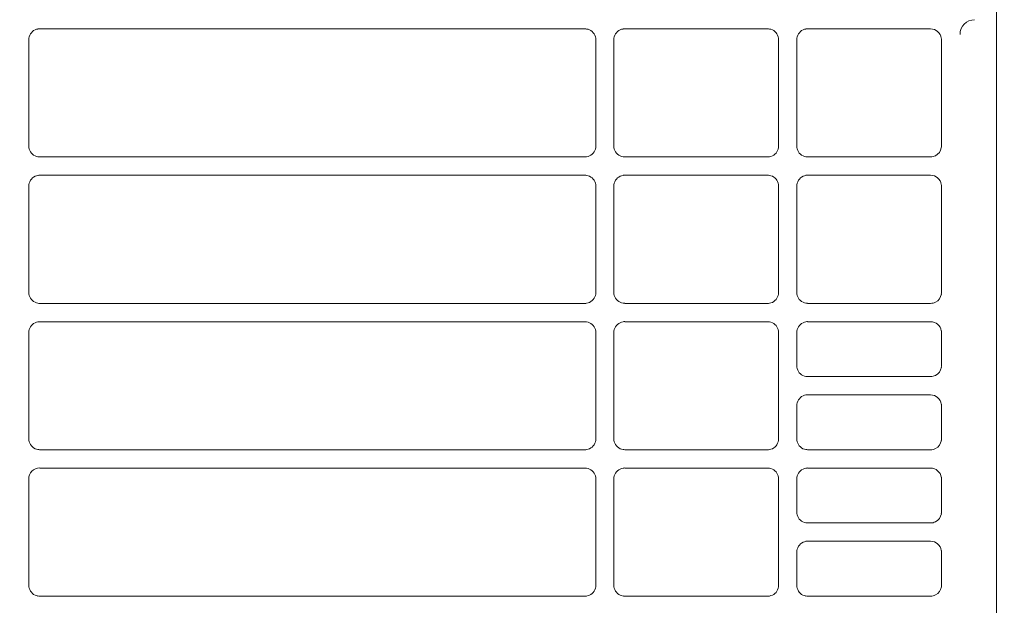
# Model space of a CAD drawing. Header units: millimetres. Extents: x -3034 to 546681, y -100001 to 133386.
# Tile 140 of 173: x 102160 to 102294, y -18121 to -18041. Entities that reach past the tile are written whole.
import ezdxf

# ---------------------------------------------------------------- set-up
doc = ezdxf.new("R2010")
doc.units = ezdxf.units.MM
doc.linetypes.add('ACAD_ISO03W100', pattern=[150, 60, -90])
doc.layers.get('Defpoints').update_dxf_attribs({"color": 252})
for name, color, linetype in [('___INST__AR_podstawy', 3, 'Continuous'), ('DETAIL', 5, 'Continuous'), ('ELEK CIENKIE', 80, 'Continuous'), ('ELEK ODGROMÓWKA', 214, 'Continuous')]:
    doc.layers.add(name, color=color, linetype=linetype)
doc.layers.add('I_WYMIARY', color=6, linetype='Continuous', lineweight=18)
doc.styles.add('DETALE1_100', font='arial.ttf', dxfattribs={"width": 0.6, "height": 200})
doc.dimstyles.new('Detale 1_100', dxfattribs={"dimscale": 0.12, "dimtxt": 250, "dimasz": 20, "dimexe": 50, "dimexo": 0, "dimgap": 30, "dimtad": 1, "dimdec": 1, "dimlfac": 0.1, "dimzin": 9, "dimdsep": 46, "dimtxsty": 'DETALE1_100', "dimblk1": 'DIM_KRESKA_', "dimblk2": 'DIM_KRESKA_', "dimsah": 1, "dimcen": 0, "dimse1": 1, "dimse2": 1, "dimclrd": 256, "dimclre": 256, "dimclrt": 256, "dimadec": 0, "dimazin": 0, "dimtfac": 0.01, "dimtdec": 1, "dimtix": 1, "dimtofl": 0, "dimtmove": 0, "dimatfit": 3, "dimfxl": 1, "dimtolj": 1, "dimtzin": 12, "dimlwd": -1, "dimarcsym": 0})

# ---------------------------------------------------------------- blocks, each defined once
blk = doc.blocks.new('iglice')
at = {"layer": 'ELEK CIENKIE', "color": 80, "linetype": 'ACAD_ISO03W100', "ltscale": 3}
blk.add_circle((-5706.4, 7322.5), 4350, dxfattribs=at)
blk = doc.blocks.new('wentDACH')
at = {"layer": 'DETAIL', "color": 8, "linetype": 'Continuous', "lineweight": 9}
for p, q in [((-83741.17, 25488.14), (-83741.17, 25272.04)), ((-83872.43, 25358.78), (-83872.63, 25358.7)), ((-83872.23, 25358.82), (-83872.43, 25358.78)), ((-83872, 25358.84), (-83797.46, 25358.84)), ((-83797.02, 25358.78), (-83797.23, 25358.82)), ((-83796.82, 25358.7), (-83797.02, 25358.78)), ((-83792.44, 25358.78), (-83792.63, 25358.7)), ((-83792.23, 25358.82), (-83792.44, 25358.78)), ((-83792, 25358.84), (-83772.46, 25358.84)), ((-83772.02, 25358.78), (-83772.23, 25358.82)), ((-83771.82, 25358.7), (-83772.02, 25358.78)), ((-83767.44, 25358.78), (-83767.63, 25358.7)), ((-83767.23, 25358.82), (-83767.44, 25358.78)), ((-83767, 25358.84), (-83750.2, 25358.84)), ((-83873.48, 25357.56), (-83873.49, 25357.35)), ((-83873.43, 25357.76), (-83873.48, 25357.56)), ((-83873.36, 25357.96), (-83873.43, 25357.76)), ((-83873.26, 25358.15), (-83873.36, 25357.96)), ((-83873.13, 25358.32), (-83873.26, 25358.15)), ((-83872.98, 25358.47), (-83873.13, 25358.32)), ((-83872.82, 25358.6), (-83872.98, 25358.47)), ((-83872.63, 25358.7), (-83872.82, 25358.6)), ((-83796.64, 25358.6), (-83796.82, 25358.7)), ((-83796.47, 25358.47), (-83796.64, 25358.6)), ((-83796.32, 25358.32), (-83796.47, 25358.47)), ((-83796.2, 25358.15), (-83796.32, 25358.32)), ((-83796.1, 25357.97), (-83796.2, 25358.15)), ((-83796.02, 25357.77), (-83796.1, 25357.97)), ((-83795.98, 25357.56), (-83796.02, 25357.77)), ((-83795.97, 25357.35), (-83795.98, 25357.56)), ((-83793.48, 25357.55), (-83793.49, 25357.34)), ((-83793.43, 25357.76), (-83793.48, 25357.55)), ((-83793.36, 25357.96), (-83793.43, 25357.76)), ((-83793.26, 25358.15), (-83793.36, 25357.96)), ((-83793.13, 25358.32), (-83793.26, 25358.15)), ((-83792.99, 25358.47), (-83793.13, 25358.32)), ((-83792.82, 25358.6), (-83792.99, 25358.47)), ((-83792.63, 25358.7), (-83792.82, 25358.6)), ((-83771.64, 25358.6), (-83771.82, 25358.7)), ((-83771.47, 25358.47), (-83771.64, 25358.6)), ((-83771.32, 25358.32), (-83771.47, 25358.47)), ((-83771.2, 25358.15), (-83771.32, 25358.32)), ((-83771.1, 25357.97), (-83771.2, 25358.15)), ((-83771.03, 25357.77), (-83771.1, 25357.97)), ((-83770.98, 25357.56), (-83771.03, 25357.77)), ((-83770.97, 25357.35), (-83770.98, 25357.56)), ((-83768.48, 25357.55), (-83768.49, 25357.34)), ((-83768.43, 25357.76), (-83768.48, 25357.55)), ((-83768.36, 25357.96), (-83768.43, 25357.76)), ((-83768.26, 25358.15), (-83768.36, 25357.96)), ((-83768.13, 25358.32), (-83768.26, 25358.15)), ((-83767.99, 25358.47), (-83768.13, 25358.32)), ((-83767.82, 25358.6), (-83767.99, 25358.47)), ((-83767.63, 25358.7), (-83767.82, 25358.6)), ((-83873.49, 25342.84), (-83873.49, 25357.35)), ((-83795.97, 25357.35), (-83795.97, 25342.83)), ((-83793.49, 25342.84), (-83793.49, 25357.34)), ((-83770.97, 25357.35), (-83770.97, 25342.83)), ((-83768.49, 25342.84), (-83768.49, 25357.34)), ((-83748.71, 25357.35), (-83748.71, 25342.84)), ((-83873.49, 25342.84), (-83873.48, 25342.63)), ((-83873.48, 25342.63), (-83873.43, 25342.42)), ((-83796.02, 25342.42), (-83795.98, 25342.62)), ((-83795.98, 25342.62), (-83795.97, 25342.83)), ((-83793.49, 25342.84), (-83793.48, 25342.63)), ((-83793.48, 25342.63), (-83793.43, 25342.42)), ((-83771.02, 25342.42), (-83770.98, 25342.62)), ((-83770.98, 25342.62), (-83770.97, 25342.83)), ((-83768.49, 25342.84), (-83768.48, 25342.63)), ((-83768.48, 25342.63), (-83768.43, 25342.43)), ((-83873.43, 25342.42), (-83873.36, 25342.23)), ((-83873.36, 25342.23), (-83873.26, 25342.04)), ((-83873.26, 25342.04), (-83873.13, 25341.87)), ((-83873.13, 25341.87), (-83872.99, 25341.72)), ((-83872.99, 25341.72), (-83872.82, 25341.59)), ((-83872.82, 25341.59), (-83872.63, 25341.49)), ((-83872.63, 25341.49), (-83872.44, 25341.41)), ((-83872.44, 25341.41), (-83872.23, 25341.36)), ((-83797.46, 25341.34), (-83872, 25341.34)), ((-83797.22, 25341.36), (-83797.02, 25341.41)), ((-83797.02, 25341.41), (-83796.82, 25341.48)), ((-83796.82, 25341.48), (-83796.64, 25341.59)), ((-83796.64, 25341.59), (-83796.47, 25341.71)), ((-83796.47, 25341.71), (-83796.32, 25341.86)), ((-83796.32, 25341.86), (-83796.2, 25342.03)), ((-83796.2, 25342.03), (-83796.1, 25342.22)), ((-83796.1, 25342.22), (-83796.02, 25342.42)), ((-83793.43, 25342.42), (-83793.36, 25342.23)), ((-83793.36, 25342.23), (-83793.26, 25342.04)), ((-83793.26, 25342.04), (-83793.13, 25341.87)), ((-83793.13, 25341.87), (-83792.99, 25341.72)), ((-83792.99, 25341.72), (-83792.82, 25341.59)), ((-83792.82, 25341.59), (-83792.63, 25341.49)), ((-83792.63, 25341.49), (-83792.44, 25341.41)), ((-83792.44, 25341.41), (-83792.23, 25341.36)), ((-83772.46, 25341.34), (-83792, 25341.34)), ((-83772.22, 25341.36), (-83772.02, 25341.41)), ((-83772.02, 25341.41), (-83771.82, 25341.48)), ((-83771.82, 25341.48), (-83771.64, 25341.59)), ((-83771.64, 25341.59), (-83771.47, 25341.71)), ((-83771.47, 25341.71), (-83771.32, 25341.86)), ((-83771.32, 25341.86), (-83771.2, 25342.03)), ((-83771.2, 25342.03), (-83771.1, 25342.22)), ((-83771.1, 25342.22), (-83771.02, 25342.42)), ((-83768.43, 25342.43), (-83768.36, 25342.23)), ((-83768.36, 25342.23), (-83768.26, 25342.04)), ((-83768.26, 25342.04), (-83768.14, 25341.87)), ((-83768.14, 25341.87), (-83767.99, 25341.72)), ((-83767.99, 25341.72), (-83767.82, 25341.59)), ((-83767.82, 25341.59), (-83767.63, 25341.49)), ((-83767.63, 25341.49), (-83767.44, 25341.41)), ((-83767.44, 25341.41), (-83767.23, 25341.36)), ((-83750.2, 25341.34), (-83767, 25341.34)), ((-83872.82, 25338.6), (-83872.98, 25338.47)), ((-83872.63, 25338.7), (-83872.82, 25338.6)), ((-83872.43, 25338.78), (-83872.63, 25338.7)), ((-83872.23, 25338.83), (-83872.43, 25338.78)), ((-83871.99, 25338.84), (-83797.46, 25338.84)), ((-83797.02, 25338.78), (-83797.23, 25338.83)), ((-83796.82, 25338.7), (-83797.02, 25338.78)), ((-83796.64, 25338.6), (-83796.82, 25338.7)), ((-83796.47, 25338.47), (-83796.64, 25338.6)), ((-83792.82, 25338.6), (-83792.99, 25338.47)), ((-83792.63, 25338.7), (-83792.82, 25338.6)), ((-83792.43, 25338.78), (-83792.63, 25338.7)), ((-83792.23, 25338.83), (-83792.43, 25338.78)), ((-83792, 25338.84), (-83772.46, 25338.84)), ((-83772.02, 25338.78), (-83772.23, 25338.83)), ((-83771.82, 25338.7), (-83772.02, 25338.78)), ((-83771.64, 25338.6), (-83771.82, 25338.7)), ((-83771.47, 25338.47), (-83771.64, 25338.6)), ((-83767.82, 25338.6), (-83767.99, 25338.47)), ((-83767.63, 25338.7), (-83767.82, 25338.6)), ((-83767.44, 25338.78), (-83767.63, 25338.7)), ((-83767.23, 25338.83), (-83767.44, 25338.78)), ((-83767, 25338.84), (-83750.2, 25338.84)), ((-83873.48, 25337.56), (-83873.49, 25337.35)), ((-83873.49, 25322.84), (-83873.49, 25337.35)), ((-83873.43, 25337.76), (-83873.48, 25337.56)), ((-83873.36, 25337.96), (-83873.43, 25337.76)), ((-83873.26, 25338.15), (-83873.36, 25337.96)), ((-83873.13, 25338.32), (-83873.26, 25338.15)), ((-83872.98, 25338.47), (-83873.13, 25338.32)), ((-83796.32, 25338.32), (-83796.47, 25338.47)), ((-83796.2, 25338.15), (-83796.32, 25338.32)), ((-83796.1, 25337.97), (-83796.2, 25338.15)), ((-83796.02, 25337.77), (-83796.1, 25337.97)), ((-83795.98, 25337.56), (-83796.02, 25337.77)), ((-83795.97, 25337.35), (-83795.98, 25337.56)), ((-83795.97, 25337.35), (-83795.97, 25322.83)), ((-83793.48, 25337.55), (-83793.49, 25337.34)), ((-83793.49, 25322.84), (-83793.49, 25337.34)), ((-83793.43, 25337.76), (-83793.48, 25337.55)), ((-83793.36, 25337.96), (-83793.43, 25337.76)), ((-83793.26, 25338.15), (-83793.36, 25337.96)), ((-83793.13, 25338.32), (-83793.26, 25338.15)), ((-83792.99, 25338.47), (-83793.13, 25338.32)), ((-83771.32, 25338.32), (-83771.47, 25338.47)), ((-83771.2, 25338.15), (-83771.32, 25338.32)), ((-83771.1, 25337.97), (-83771.2, 25338.15)), ((-83771.03, 25337.77), (-83771.1, 25337.97)), ((-83770.98, 25337.56), (-83771.03, 25337.77)), ((-83770.97, 25337.35), (-83770.98, 25337.56)), ((-83770.97, 25337.35), (-83770.97, 25322.83)), ((-83768.48, 25337.55), (-83768.49, 25337.34)), ((-83768.49, 25322.84), (-83768.49, 25337.34)), ((-83768.43, 25337.76), (-83768.48, 25337.55)), ((-83768.36, 25337.96), (-83768.43, 25337.76)), ((-83768.26, 25338.15), (-83768.36, 25337.96)), ((-83768.13, 25338.32), (-83768.26, 25338.15)), ((-83767.99, 25338.47), (-83768.13, 25338.32)), ((-83748.71, 25337.35), (-83748.71, 25322.84)), ((-83873.49, 25322.84), (-83873.48, 25322.63)), ((-83873.48, 25322.63), (-83873.43, 25322.42)), ((-83873.43, 25322.42), (-83873.36, 25322.23)), ((-83796.1, 25322.22), (-83796.02, 25322.42)), ((-83796.02, 25322.42), (-83795.98, 25322.62)), ((-83795.98, 25322.62), (-83795.97, 25322.83)), ((-83793.49, 25322.84), (-83793.48, 25322.63)), ((-83793.48, 25322.63), (-83793.43, 25322.43)), ((-83793.43, 25322.43), (-83793.36, 25322.23)), ((-83771.1, 25322.22), (-83771.02, 25322.42)), ((-83771.02, 25322.42), (-83770.98, 25322.62)), ((-83770.98, 25322.62), (-83770.97, 25322.83)), ((-83768.49, 25322.84), (-83768.48, 25322.63)), ((-83768.48, 25322.63), (-83768.43, 25322.43)), ((-83768.43, 25322.43), (-83768.36, 25322.23)), ((-83873.36, 25322.23), (-83873.26, 25322.04)), ((-83873.26, 25322.04), (-83873.13, 25321.87)), ((-83873.13, 25321.87), (-83872.99, 25321.72)), ((-83872.99, 25321.72), (-83872.82, 25321.59)), ((-83872.82, 25321.59), (-83872.63, 25321.49)), ((-83872.63, 25321.49), (-83872.44, 25321.41)), ((-83872.44, 25321.41), (-83872.23, 25321.36)), ((-83797.46, 25321.34), (-83872, 25321.34)), ((-83797.22, 25321.36), (-83797.02, 25321.41)), ((-83797.02, 25321.41), (-83796.82, 25321.48)), ((-83796.82, 25321.48), (-83796.64, 25321.59)), ((-83796.64, 25321.59), (-83796.47, 25321.71)), ((-83796.47, 25321.71), (-83796.32, 25321.86)), ((-83796.32, 25321.86), (-83796.2, 25322.03)), ((-83796.2, 25322.03), (-83796.1, 25322.22)), ((-83793.36, 25322.23), (-83793.26, 25322.04)), ((-83793.26, 25322.04), (-83793.13, 25321.87)), ((-83793.13, 25321.87), (-83792.99, 25321.72)), ((-83792.99, 25321.72), (-83792.82, 25321.59)), ((-83792.82, 25321.59), (-83792.63, 25321.49)), ((-83792.63, 25321.49), (-83792.44, 25321.41)), ((-83792.44, 25321.41), (-83792.23, 25321.36)), ((-83772.46, 25321.34), (-83792, 25321.34)), ((-83772.22, 25321.36), (-83772.02, 25321.41)), ((-83772.02, 25321.41), (-83771.82, 25321.48)), ((-83771.82, 25321.48), (-83771.64, 25321.59)), ((-83771.64, 25321.59), (-83771.47, 25321.71)), ((-83771.47, 25321.71), (-83771.32, 25321.86)), ((-83771.32, 25321.86), (-83771.2, 25322.03)), ((-83771.2, 25322.03), (-83771.1, 25322.22)), ((-83768.36, 25322.23), (-83768.26, 25322.04)), ((-83768.26, 25322.04), (-83768.14, 25321.87)), ((-83768.14, 25321.87), (-83767.99, 25321.72)), ((-83767.99, 25321.72), (-83767.82, 25321.59)), ((-83767.82, 25321.59), (-83767.63, 25321.49)), ((-83767.63, 25321.49), (-83767.44, 25321.41)), ((-83767.44, 25321.41), (-83767.23, 25321.36)), ((-83750.2, 25321.34), (-83767, 25321.34)), ((-83872.98, 25318.47), (-83873.13, 25318.32)), ((-83872.82, 25318.6), (-83872.98, 25318.47)), ((-83872.63, 25318.7), (-83872.82, 25318.6)), ((-83872.43, 25318.78), (-83872.63, 25318.7)), ((-83872.23, 25318.83), (-83872.43, 25318.78)), ((-83871.99, 25318.84), (-83797.46, 25318.84)), ((-83797.02, 25318.78), (-83797.23, 25318.83)), ((-83796.82, 25318.7), (-83797.02, 25318.78)), ((-83796.64, 25318.6), (-83796.82, 25318.7)), ((-83796.47, 25318.47), (-83796.64, 25318.6)), ((-83796.32, 25318.32), (-83796.47, 25318.47)), ((-83792.99, 25318.47), (-83793.13, 25318.32)), ((-83792.82, 25318.6), (-83792.99, 25318.47)), ((-83792.63, 25318.7), (-83792.82, 25318.6)), ((-83792.43, 25318.78), (-83792.63, 25318.7)), ((-83792.23, 25318.83), (-83792.43, 25318.78)), ((-83792, 25318.84), (-83772.46, 25318.84)), ((-83772.02, 25318.78), (-83772.23, 25318.83)), ((-83771.82, 25318.7), (-83772.02, 25318.78)), ((-83771.64, 25318.6), (-83771.82, 25318.7)), ((-83771.47, 25318.47), (-83771.64, 25318.6)), ((-83771.32, 25318.32), (-83771.47, 25318.47)), ((-83767.99, 25318.47), (-83768.13, 25318.32)), ((-83767.82, 25318.6), (-83767.99, 25318.47)), ((-83767.63, 25318.7), (-83767.82, 25318.6)), ((-83767.43, 25318.78), (-83767.63, 25318.7)), ((-83767.23, 25318.83), (-83767.43, 25318.78)), ((-83767, 25318.84), (-83750.2, 25318.84)), ((-83873.48, 25317.56), (-83873.49, 25317.35)), ((-83873.49, 25302.84), (-83873.49, 25317.35)), ((-83873.43, 25317.76), (-83873.48, 25317.56)), ((-83873.36, 25317.96), (-83873.43, 25317.76)), ((-83873.26, 25318.15), (-83873.36, 25317.96)), ((-83873.13, 25318.32), (-83873.26, 25318.15)), ((-83796.2, 25318.15), (-83796.32, 25318.32)), ((-83796.1, 25317.97), (-83796.2, 25318.15)), ((-83796.02, 25317.77), (-83796.1, 25317.97)), ((-83795.98, 25317.56), (-83796.02, 25317.77)), ((-83795.97, 25317.35), (-83795.98, 25317.56)), ((-83795.97, 25317.35), (-83795.97, 25302.83)), ((-83793.48, 25317.56), (-83793.49, 25317.34)), ((-83793.49, 25302.84), (-83793.49, 25317.34)), ((-83793.43, 25317.76), (-83793.48, 25317.56)), ((-83793.36, 25317.96), (-83793.43, 25317.76)), ((-83793.26, 25318.15), (-83793.36, 25317.96)), ((-83793.13, 25318.32), (-83793.26, 25318.15)), ((-83771.2, 25318.15), (-83771.32, 25318.32)), ((-83771.1, 25317.97), (-83771.2, 25318.15)), ((-83771.03, 25317.77), (-83771.1, 25317.97)), ((-83770.98, 25317.56), (-83771.03, 25317.77)), ((-83770.97, 25317.35), (-83770.98, 25317.56)), ((-83770.97, 25317.35), (-83770.97, 25302.83)), ((-83768.48, 25317.55), (-83768.49, 25317.34)), ((-83768.49, 25312.84), (-83768.49, 25317.34)), ((-83768.43, 25317.76), (-83768.48, 25317.55)), ((-83768.36, 25317.96), (-83768.43, 25317.76)), ((-83768.26, 25318.15), (-83768.36, 25317.96)), ((-83768.13, 25318.32), (-83768.26, 25318.15)), ((-83748.71, 25317.35), (-83748.71, 25312.84)), ((-83768.49, 25312.84), (-83768.48, 25312.63)), ((-83768.48, 25312.63), (-83768.43, 25312.43)), ((-83768.43, 25312.43), (-83768.36, 25312.23)), ((-83768.36, 25312.23), (-83768.26, 25312.04)), ((-83768.26, 25312.04), (-83768.14, 25311.87)), ((-83768.14, 25311.87), (-83767.99, 25311.72)), ((-83767.99, 25311.72), (-83767.82, 25311.59)), ((-83767.82, 25311.59), (-83767.64, 25311.49)), ((-83767.64, 25311.49), (-83767.44, 25311.41)), ((-83767.44, 25311.41), (-83767.23, 25311.36)), ((-83750.2, 25311.34), (-83767, 25311.34)), ((-83768.43, 25307.76), (-83768.48, 25307.55)), ((-83768.36, 25307.96), (-83768.43, 25307.76)), ((-83768.26, 25308.15), (-83768.36, 25307.96)), ((-83768.13, 25308.32), (-83768.26, 25308.15)), ((-83767.99, 25308.47), (-83768.13, 25308.32)), ((-83767.82, 25308.6), (-83767.99, 25308.47)), ((-83767.63, 25308.7), (-83767.82, 25308.6)), ((-83767.43, 25308.78), (-83767.63, 25308.7)), ((-83767.23, 25308.83), (-83767.43, 25308.78)), ((-83767, 25308.84), (-83750.2, 25308.84)), ((-83768.48, 25307.55), (-83768.49, 25307.34)), ((-83768.49, 25302.84), (-83768.49, 25307.34)), ((-83748.7, 25307.35), (-83748.7, 25302.84)), ((-83873.49, 25302.84), (-83873.48, 25302.63)), ((-83873.48, 25302.63), (-83873.43, 25302.42)), ((-83873.43, 25302.42), (-83873.36, 25302.23)), ((-83873.36, 25302.23), (-83873.26, 25302.04)), ((-83796.2, 25302.03), (-83796.1, 25302.22)), ((-83796.1, 25302.22), (-83796.02, 25302.42)), ((-83796.02, 25302.42), (-83795.98, 25302.62)), ((-83795.98, 25302.62), (-83795.97, 25302.83)), ((-83793.49, 25302.84), (-83793.48, 25302.63)), ((-83793.48, 25302.63), (-83793.43, 25302.43)), ((-83793.43, 25302.43), (-83793.36, 25302.23)), ((-83793.36, 25302.23), (-83793.26, 25302.04)), ((-83771.2, 25302.03), (-83771.1, 25302.22)), ((-83771.1, 25302.22), (-83771.02, 25302.42)), ((-83771.02, 25302.42), (-83770.98, 25302.62)), ((-83770.98, 25302.62), (-83770.97, 25302.83)), ((-83768.49, 25302.84), (-83768.48, 25302.63)), ((-83768.48, 25302.63), (-83768.43, 25302.43)), ((-83768.43, 25302.43), (-83768.36, 25302.23)), ((-83768.36, 25302.23), (-83768.26, 25302.04)), ((-83873.26, 25302.04), (-83873.13, 25301.87)), ((-83873.13, 25301.87), (-83872.99, 25301.72)), ((-83872.99, 25301.72), (-83872.82, 25301.59)), ((-83872.82, 25301.59), (-83872.63, 25301.49)), ((-83872.63, 25301.49), (-83872.44, 25301.41)), ((-83872.44, 25301.41), (-83872.23, 25301.36)), ((-83797.46, 25301.34), (-83872, 25301.34)), ((-83797.22, 25301.36), (-83797.02, 25301.41)), ((-83797.02, 25301.41), (-83796.82, 25301.48)), ((-83796.82, 25301.48), (-83796.64, 25301.59)), ((-83796.64, 25301.59), (-83796.47, 25301.71)), ((-83796.47, 25301.71), (-83796.32, 25301.86)), ((-83796.32, 25301.86), (-83796.2, 25302.03)), ((-83793.26, 25302.04), (-83793.14, 25301.87)), ((-83793.14, 25301.87), (-83792.99, 25301.72)), ((-83792.99, 25301.72), (-83792.82, 25301.59)), ((-83792.82, 25301.59), (-83792.63, 25301.49)), ((-83792.63, 25301.49), (-83792.44, 25301.41)), ((-83792.44, 25301.41), (-83792.23, 25301.36)), ((-83772.46, 25301.34), (-83792, 25301.34)), ((-83772.22, 25301.36), (-83772.02, 25301.41)), ((-83772.02, 25301.41), (-83771.82, 25301.48)), ((-83771.82, 25301.48), (-83771.64, 25301.59)), ((-83771.64, 25301.59), (-83771.47, 25301.71)), ((-83771.47, 25301.71), (-83771.32, 25301.86)), ((-83771.32, 25301.86), (-83771.2, 25302.03)), ((-83768.26, 25302.04), (-83768.14, 25301.87)), ((-83768.14, 25301.87), (-83767.99, 25301.72)), ((-83767.99, 25301.72), (-83767.82, 25301.59)), ((-83767.82, 25301.59), (-83767.64, 25301.49)), ((-83767.64, 25301.49), (-83767.44, 25301.41)), ((-83767.44, 25301.41), (-83767.23, 25301.36)), ((-83750.2, 25301.34), (-83767, 25301.34)), ((-83871.99, 25298.84), (-83797.46, 25298.84)), ((-83797.02, 25298.78), (-83797.23, 25298.83)), ((-83796.82, 25298.7), (-83797.02, 25298.78)), ((-83796.64, 25298.6), (-83796.82, 25298.7)), ((-83796.47, 25298.47), (-83796.64, 25298.6)), ((-83796.32, 25298.32), (-83796.47, 25298.47)), ((-83796.2, 25298.15), (-83796.32, 25298.32)), ((-83796.1, 25297.97), (-83796.2, 25298.15)), ((-83793.26, 25298.15), (-83793.36, 25297.96)), ((-83793.13, 25298.32), (-83793.26, 25298.15)), ((-83792.99, 25298.47), (-83793.13, 25298.32)), ((-83792.82, 25298.6), (-83792.99, 25298.47)), ((-83792.63, 25298.7), (-83792.82, 25298.6)), ((-83792.43, 25298.78), (-83792.63, 25298.7)), ((-83792.23, 25298.83), (-83792.43, 25298.78)), ((-83792, 25298.84), (-83772.46, 25298.84)), ((-83772.02, 25298.78), (-83772.23, 25298.83)), ((-83771.82, 25298.7), (-83772.02, 25298.78)), ((-83771.64, 25298.6), (-83771.82, 25298.7)), ((-83771.47, 25298.47), (-83771.64, 25298.6)), ((-83771.32, 25298.32), (-83771.47, 25298.47)), ((-83771.2, 25298.15), (-83771.32, 25298.32)), ((-83771.1, 25297.97), (-83771.2, 25298.15)), ((-83768.26, 25298.15), (-83768.36, 25297.96)), ((-83768.13, 25298.32), (-83768.26, 25298.15)), ((-83767.99, 25298.47), (-83768.13, 25298.32)), ((-83767.82, 25298.6), (-83767.99, 25298.47)), ((-83767.63, 25298.7), (-83767.82, 25298.6)), ((-83767.43, 25298.78), (-83767.63, 25298.7)), ((-83767.23, 25298.83), (-83767.43, 25298.78)), ((-83767, 25298.84), (-83750.2, 25298.84)), ((-83873.49, 25282.84), (-83873.49, 25297.35)), ((-83796.02, 25297.77), (-83796.1, 25297.97)), ((-83795.98, 25297.56), (-83796.02, 25297.77)), ((-83795.97, 25297.35), (-83795.98, 25297.56)), ((-83795.97, 25297.35), (-83795.97, 25282.83)), ((-83793.48, 25297.56), (-83793.49, 25297.34)), ((-83793.49, 25282.84), (-83793.49, 25297.34)), ((-83793.43, 25297.76), (-83793.48, 25297.56)), ((-83793.36, 25297.96), (-83793.43, 25297.76)), ((-83771.03, 25297.77), (-83771.1, 25297.97)), ((-83770.98, 25297.56), (-83771.03, 25297.77)), ((-83770.97, 25297.35), (-83770.98, 25297.56)), ((-83770.97, 25297.35), (-83770.97, 25282.83)), ((-83768.48, 25297.56), (-83768.49, 25297.34)), ((-83768.49, 25292.84), (-83768.49, 25297.34)), ((-83768.43, 25297.76), (-83768.48, 25297.56)), ((-83768.36, 25297.96), (-83768.43, 25297.76)), ((-83748.7, 25297.35), (-83748.7, 25292.84)), ((-83768.49, 25292.84), (-83768.48, 25292.63)), ((-83768.48, 25292.63), (-83768.43, 25292.43)), ((-83768.43, 25292.43), (-83768.36, 25292.23)), ((-83768.36, 25292.23), (-83768.26, 25292.04)), ((-83768.26, 25292.04), (-83768.14, 25291.87)), ((-83768.14, 25291.87), (-83767.99, 25291.72)), ((-83767.99, 25291.72), (-83767.82, 25291.59)), ((-83767.82, 25291.59), (-83767.64, 25291.49)), ((-83767.64, 25291.49), (-83767.44, 25291.41)), ((-83767.44, 25291.41), (-83767.23, 25291.36)), ((-83750.2, 25291.34), (-83767, 25291.34)), ((-83767.43, 25288.78), (-83767.63, 25288.7)), ((-83767.23, 25288.83), (-83767.43, 25288.78)), ((-83767, 25288.84), (-83750.2, 25288.84)), ((-83768.48, 25287.56), (-83768.49, 25287.34)), ((-83768.43, 25287.76), (-83768.48, 25287.56)), ((-83768.36, 25287.96), (-83768.43, 25287.76)), ((-83768.26, 25288.15), (-83768.36, 25287.96)), ((-83768.13, 25288.32), (-83768.26, 25288.15)), ((-83767.99, 25288.47), (-83768.13, 25288.32)), ((-83767.82, 25288.6), (-83767.99, 25288.47)), ((-83767.63, 25288.7), (-83767.82, 25288.6)), ((-83768.49, 25282.84), (-83768.49, 25287.34)), ((-83748.7, 25287.35), (-83748.7, 25282.85)), ((-83873.49, 25282.84), (-83873.48, 25282.63)), ((-83873.48, 25282.63), (-83873.43, 25282.42)), ((-83873.43, 25282.42), (-83873.36, 25282.23)), ((-83873.36, 25282.23), (-83873.26, 25282.04)), ((-83873.26, 25282.04), (-83873.13, 25281.87)), ((-83796.32, 25281.86), (-83796.2, 25282.03)), ((-83796.2, 25282.03), (-83796.1, 25282.22)), ((-83796.1, 25282.22), (-83796.02, 25282.42)), ((-83796.02, 25282.42), (-83795.98, 25282.62)), ((-83795.98, 25282.62), (-83795.97, 25282.83)), ((-83793.49, 25282.84), (-83793.48, 25282.63)), ((-83793.48, 25282.63), (-83793.43, 25282.43)), ((-83793.43, 25282.43), (-83793.36, 25282.23)), ((-83793.36, 25282.23), (-83793.26, 25282.04)), ((-83793.26, 25282.04), (-83793.14, 25281.87)), ((-83771.32, 25281.86), (-83771.2, 25282.03)), ((-83771.2, 25282.03), (-83771.1, 25282.22)), ((-83771.1, 25282.22), (-83771.02, 25282.42)), ((-83771.02, 25282.42), (-83770.98, 25282.62)), ((-83770.98, 25282.62), (-83770.97, 25282.83)), ((-83768.49, 25282.84), (-83768.48, 25282.63)), ((-83768.48, 25282.63), (-83768.43, 25282.43)), ((-83768.43, 25282.43), (-83768.36, 25282.23)), ((-83768.36, 25282.23), (-83768.26, 25282.04)), ((-83768.26, 25282.04), (-83768.14, 25281.87)), ((-83873.13, 25281.87), (-83872.99, 25281.72)), ((-83872.99, 25281.72), (-83872.82, 25281.59)), ((-83872.82, 25281.59), (-83872.63, 25281.49)), ((-83872.63, 25281.49), (-83872.44, 25281.41)), ((-83872.44, 25281.41), (-83872.23, 25281.36)), ((-83797.46, 25281.34), (-83872, 25281.34)), ((-83797.22, 25281.36), (-83797.02, 25281.41)), ((-83797.02, 25281.41), (-83796.82, 25281.48)), ((-83796.82, 25281.48), (-83796.64, 25281.59)), ((-83796.64, 25281.59), (-83796.47, 25281.72)), ((-83796.47, 25281.72), (-83796.32, 25281.86)), ((-83793.14, 25281.87), (-83792.99, 25281.72)), ((-83792.99, 25281.72), (-83792.82, 25281.59)), ((-83792.82, 25281.59), (-83792.64, 25281.49)), ((-83792.64, 25281.49), (-83792.44, 25281.41)), ((-83792.44, 25281.41), (-83792.23, 25281.36)), ((-83772.46, 25281.34), (-83792, 25281.34)), ((-83772.22, 25281.36), (-83772.02, 25281.41)), ((-83772.02, 25281.41), (-83771.82, 25281.48)), ((-83771.82, 25281.48), (-83771.64, 25281.59)), ((-83771.64, 25281.59), (-83771.47, 25281.71)), ((-83771.47, 25281.71), (-83771.32, 25281.86)), ((-83768.14, 25281.87), (-83767.99, 25281.72)), ((-83767.99, 25281.72), (-83767.82, 25281.59)), ((-83767.82, 25281.59), (-83767.64, 25281.49)), ((-83767.64, 25281.49), (-83767.44, 25281.41)), ((-83767.44, 25281.41), (-83767.23, 25281.36)), ((-83750.2, 25281.34), (-83767, 25281.34))]:
    blk.add_line(p, q, dxfattribs=at)
for centre, radius, start, end in [((-83744.17, 25358.09), 2, 89.9931, 179.9929), ((-83872, 25357.35), 1.5, 90.0023, 98.9638), ((-83797.46, 25357.33), 1.51, 81.0712, 89.9978), ((-83792, 25357.35), 1.5, 90.0022, 98.9696), ((-83772.46, 25357.33), 1.51, 81.0721, 89.9978), ((-83767, 25357.35), 1.5, 90.0022, 98.9714), ((-83750.2, 25357.35), 1.49, 8.8943, 89.9987), ((-83750.22, 25357.35), 1.51, 2.0924, 8.9414), ((-83750.22, 25357.35), 1.51, 0.005, 2.0923), ((-83750.21, 25342.84), 1.5, 297.0516, 351.1382), ((-83750.22, 25342.84), 1.51, 351.0728, 0.0041), ((-83872, 25342.84), 1.5, 261.0343, 269.998), ((-83797.46, 25342.85), 1.51, 270.0019, 278.9317), ((-83792, 25342.84), 1.49, 261.0287, 269.998), ((-83772.46, 25342.85), 1.51, 270.0019, 278.9308), ((-83767, 25342.84), 1.49, 261.0269, 269.998), ((-83750.2, 25342.84), 1.49, 270.0012, 296.9874), ((-83871.99, 25337.34), 1.5, 90.0023, 98.9636), ((-83797.46, 25337.33), 1.51, 81.0715, 89.9978), ((-83792, 25337.35), 1.5, 90.0023, 98.9694), ((-83772.46, 25337.33), 1.51, 81.0724, 89.9978), ((-83767, 25337.35), 1.5, 90.0023, 98.9712), ((-83750.2, 25337.35), 1.49, 8.8978, 89.9989), ((-83750.22, 25337.35), 1.51, 2.0686, 8.943), ((-83750.21, 25337.35), 1.51, 0.006, 2.0685), ((-83750.2, 25322.84), 1.5, 297.077, 351.1444), ((-83750.22, 25322.84), 1.51, 351.0772, 0.005), ((-83872, 25322.84), 1.5, 261.0342, 269.998), ((-83797.46, 25322.85), 1.51, 270.0019, 278.9319), ((-83792, 25322.84), 1.49, 261.0285, 269.9981), ((-83772.46, 25322.85), 1.51, 270.0019, 278.9311), ((-83767, 25322.84), 1.49, 261.0267, 269.9981), ((-83750.2, 25322.83), 1.49, 270.001, 297.0107), ((-83871.99, 25317.34), 1.5, 90.0023, 98.9633), ((-83797.46, 25317.33), 1.51, 81.0719, 89.9978), ((-83792, 25317.35), 1.5, 90.0023, 98.9691), ((-83772.46, 25317.33), 1.51, 81.0728, 89.9978), ((-83767, 25317.35), 1.5, 90.0023, 98.971), ((-83750.2, 25317.35), 1.49, 8.9015, 89.999), ((-83750.21, 25317.35), 1.51, 2.0477, 8.9447), ((-83750.21, 25317.35), 1.5, 0.007, 2.0475), ((-83750.2, 25312.84), 1.5, 297.0583, 351.1431), ((-83750.22, 25312.84), 1.51, 351.0748, 0.0055), ((-83767, 25312.84), 1.49, 261.0257, 269.997), ((-83750.2, 25312.83), 1.49, 269.9998, 296.9909), ((-83767, 25307.35), 1.5, 90.0034, 98.9719), ((-83750.2, 25307.35), 1.49, 8.9033, 90.0002), ((-83750.21, 25307.35), 1.51, 2.0443, 8.9456), ((-83750.21, 25307.35), 1.5, 0.0075, 2.0441), ((-83750.2, 25302.84), 1.5, 297.0617, 351.1449), ((-83750.22, 25302.84), 1.51, 351.0757, 0.006), ((-83872, 25302.84), 1.49, 261.0341, 269.9981), ((-83797.46, 25302.85), 1.51, 270.0019, 278.9322), ((-83792, 25302.84), 1.49, 261.0284, 269.9981), ((-83772.46, 25302.85), 1.51, 270.0018, 278.9314), ((-83767, 25302.84), 1.49, 261.0266, 269.9981), ((-83750.2, 25302.83), 1.49, 270.0008, 296.9933), ((-83871.99, 25297.35), 1.5, 90.0024, 180.0761), ((-83797.46, 25297.33), 1.51, 81.0723, 89.9977), ((-83792, 25297.35), 1.5, 90.0023, 98.9689), ((-83772.46, 25297.33), 1.51, 81.0731, 89.9978), ((-83767, 25297.35), 1.5, 90.0023, 98.9708), ((-83750.2, 25297.35), 1.49, 8.9046, 89.9992), ((-83750.21, 25297.35), 1.51, 2.0298, 8.9459), ((-83750.21, 25297.35), 1.5, 0.008, 2.0296), ((-83750.22, 25292.84), 1.51, 351.0763, 0.0065), ((-83750.2, 25292.83), 1.49, 270.0007, 296.9943), ((-83750.2, 25292.84), 1.5, 297.0638, 351.1466), ((-83767, 25292.84), 1.49, 261.0265, 269.9981), ((-83767, 25287.35), 1.5, 90.0024, 98.9706), ((-83750.2, 25287.35), 1.49, 8.907, 89.9993), ((-83750.21, 25287.35), 1.51, 2.0219, 8.9473), ((-83750.21, 25287.35), 1.5, 0.0085, 2.0217), ((-83750.2, 25282.84), 1.5, 297.0657, 351.1481), ((-83750.21, 25282.84), 1.51, 351.0769, 0.007), ((-83872, 25282.84), 1.49, 261.034, 269.9981), ((-83797.46, 25282.85), 1.51, 270.0018, 278.9324), ((-83792, 25282.84), 1.49, 261.0283, 269.9981), ((-83772.46, 25282.85), 1.51, 270.0018, 278.9316), ((-83767, 25282.84), 1.49, 261.0265, 269.9981), ((-83750.2, 25282.83), 1.49, 270.0006, 296.9951)]:
    blk.add_arc(centre, radius, start, end, dxfattribs=at)
blk = doc.blocks.new('DIM_KRESKA_')
for p, q in [((0, 14), (0, -14)), ((-6, 0), (6, 0))]:
    blk.add_line(p, q)
at = {"const_width": 1.2}
blk.add_lwpolyline([(-4.243, -4.243), (4.243, 4.243)], dxfattribs=at)
blk = doc.blocks.new('*D524')
at = {"layer": 'Defpoints', "color": 0}
for p in [(101226.4, -17351.32), (109926.4, -17351.32), (109926.4, -19434.49)]:
    blk.add_point(p, dxfattribs=at)
at = {"layer": 'I_WYMIARY'}
blk.add_line((101228.8, -19434.49), (109924, -19434.49), dxfattribs=at)
at = {"layer": 'I_WYMIARY', "xscale": 2.4, "yscale": 2.4, "zscale": 2.4, "rotation": 180}
blk.add_blockref('DIM_KRESKA_', (101226.4, -19434.49), dxfattribs=at)
at = {"layer": 'I_WYMIARY', "xscale": 2.4, "yscale": 2.4, "zscale": 2.4}
blk.add_blockref('DIM_KRESKA_', (109926.4, -19434.49), dxfattribs=at)
at = {"layer": 'I_WYMIARY', "insert": (105576.4, -19328.7), "char_height": 200, "attachment_point": 5, "style": 'DETALE1_100'}
blk.add_mtext('\\A1;870', dxfattribs=at)

msp = doc.modelspace()

# ---------------------------------------------------------------- block references
at = {"layer": '___INST__AR_podstawy', "color": 210, "lineweight": 40}
msp.add_blockref('wentDACH', (186034.592, -43400.942), dxfattribs=at)
at = {"layer": 'ELEK ODGROMÓWKA'}
msp.add_blockref('iglice', (111335.99, -24243.943), dxfattribs=at)

# ---------------------------------------------------------------- dimensions: what is measured, and where the dimension line sits
at = {"layer": 'I_WYMIARY'}
dim = msp.add_linear_dim(base=(109926.396, -19434.486), p1=(101226.396, -17351.322), p2=(109926.396, -17351.322), dimstyle='Detale 1_100', dxfattribs=at)
dim.commit()
dim.dimension.update_dxf_attribs({"geometry": '*D524', "text_midpoint": (105576.396, -19328.703)})

doc.saveas('drawing.dxf')
